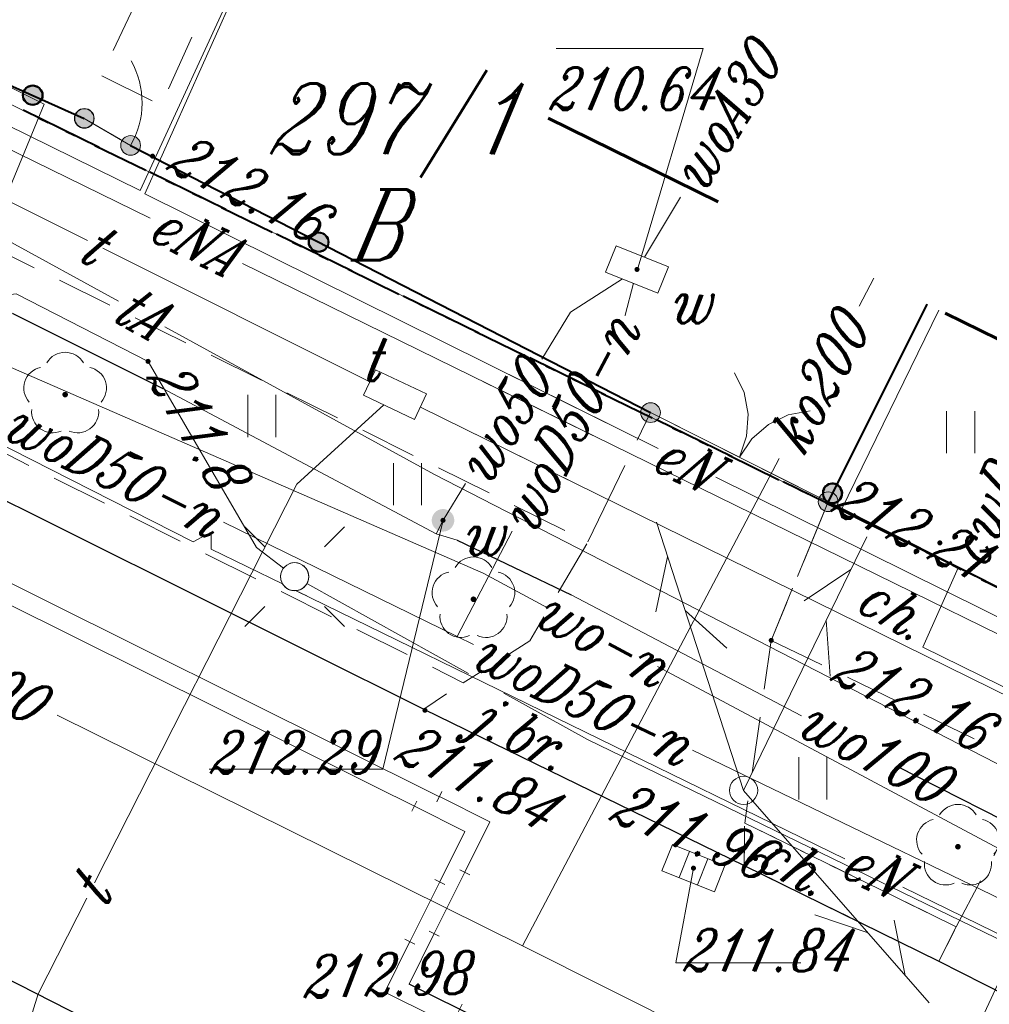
# Model space of a CAD drawing. Header units: millimetres. Extents: x -368 to -158, y 9368 to 9578.
# Tile 17 of 48: x -266 to -249, y 9482 to 9500. Entities that reach past the tile are written whole.
import ezdxf
from ezdxf.enums import TextEntityAlignment as Align

# ---------------------------------------------------------------- set-up
doc = ezdxf.new("R2010")
doc.units = ezdxf.units.MM
for name, pattern in [('Rakowicka 531_1 wstępna wersja$0$DGN Style 5', [7.845798, 3.362485, -4.483313]), ('Rakowicka 531_1 wstępna wersja$0$KTCR02-500', [1.5, 1, -0.5]), ('Rakowicka 531_1 wstępna wersja$0$KTJZ01-500', [2, 1.5, -0.5]), ('Rakowicka 531_1 wstępna wersja$0$PTTU04-500', [1.5, 1, -0.5])]:
    doc.linetypes.add(name, pattern=pattern)
for name, color, linetype, lineweight in [('-- CO_p', 51, 'Continuous', 9), ('-- CO_z', 51, 'Continuous', 9), ('Rakowicka 531_1 wstępna wersja$0$EGBD03', 250, 'Continuous', 0), ('Rakowicka 531_1 wstępna wersja$0$EGBU01', 250, 'Continuous', 0), ('Rakowicka 531_1 wstępna wersja$0$EPGPO_216', 7, 'Continuous', 0), ('Rakowicka 531_1 wstępna wersja$0$EPUPZ_251', 7, 'Continuous', 0), ('Rakowicka 531_1 wstępna wersja$0$GSLKBR', 250, 'Continuous', 13), ('Rakowicka 531_1 wstępna wersja$0$GUPISL', 250, 'Continuous', 13), ('Rakowicka 531_1 wstępna wersja$0$KTCR02', 250, 'Continuous', 0), ('Rakowicka 531_1 wstępna wersja$0$KTJZ01', 250, 'Continuous', 0), ('Rakowicka 531_1 wstępna wersja$0$KTKR01', 250, 'Continuous', 0), ('Rakowicka 531_1 wstępna wersja$0$KTOK04', 250, 'Continuous', 0), ('Rakowicka 531_1 wstępna wersja$0$KTOK05_01', 250, 'Continuous', 0), ('Rakowicka 531_1 wstępna wersja$0$OBOP02_01', 250, 'Continuous', 0), ('Rakowicka 531_1 wstępna wersja$0$PTTU04', 250, 'Continuous', 0), ('Rakowicka 531_1 wstępna wersja$0$RTPW02', 250, 'Continuous', 0), ('Rakowicka 531_1 wstępna wersja$0$SUOP03_18', 250, 'Continuous', 0), ('Rakowicka 531_1 wstępna wersja$0$SUPC_01', 250, 'Continuous', 0), ('Rakowicka 531_1 wstępna wersja$0$SUPE_01', 250, 'Continuous', 0), ('Rakowicka 531_1 wstępna wersja$0$SUPK_01', 250, 'Continuous', 0), ('Rakowicka 531_1 wstępna wersja$0$SUPT_01', 250, 'Continuous', 0), ('Rakowicka 531_1 wstępna wersja$0$SUPW_01', 250, 'Continuous', 0), ('Rakowicka 531_1 wstępna wersja$0$SUSM04_01_E', 250, 'Continuous', 0), ('Rakowicka 531_1 wstępna wersja$0$SUUS05', 250, 'Continuous', 0), ('Rakowicka 531_1 wstępna wersja$0$SUUS15_03_E', 250, 'Continuous', 0), ('Rakowicka 531_1 wstępna wersja$0$SUUS15_05_K', 250, 'Continuous', 0), ('Rakowicka 531_1 wstępna wersja$0$SUUS15_08_W', 250, 'Continuous', 0), ('Rakowicka 531_1 wstępna wersja$0$SUUS15_7b_T', 250, 'Continuous', 0), ('Rakowicka 531_1 wstępna wersja$0$SUUS15_8b_W', 250, 'Continuous', 0), ('Rakowicka 531_1 wstępna wersja$0$SUUS25_W', 250, 'Continuous', 0), ('Rakowicka 531_1 wstępna wersja$0$Warstwa 5', 250, 'Continuous', 0)]:
    doc.layers.add(name, color=color, linetype=linetype, lineweight=lineweight)
doc.layers.add('-- RAMKA', color=11, linetype='Continuous')
for name, color, linetype, lineweight, true_color in [('Rakowicka 531_1 wstępna wersja$0$GEPPGD', 7, 'Continuous', 13, 0x008000), ('Rakowicka 531_1 wstępna wersja$0$GULTPR', 7, 'Continuous', 13, 0xff9100), ('Rakowicka 531_1 wstępna wersja$0$GUPESH', 1, 'Continuous', 0, 0xff0000), ('Rakowicka 531_1 wstępna wersja$0$GUPKSH', 7, 'Continuous', 0, 0x803300), ('Rakowicka 531_1 wstępna wersja$0$GUPWSH', 5, 'Continuous', 0, 0x0000ff)]:
    doc.layers.add(name, color=color, linetype=linetype, lineweight=lineweight, true_color=true_color)
doc.styles.add('Rakowicka 531_1 wstępna wersja$0$Style-ITALIC_1250 I 0.20944', font='ITALIC_1250.shx', dxfattribs={"oblique": 12})

# ---------------------------------------------------------------- blocks, each defined once
blk = doc.blocks.new('Rakowicka 531_1 wstępna wersja$0$GULTPR1')
at = {"layer": 'Rakowicka 531_1 wstępna wersja$0$GULTPR', "color": 30, "linetype": 'Continuous', "lineweight": 13, "flags": 128}
for points in [[(34.91081, 5), (43.57107, 0)], [(0, 0), (50, 0)], [(33.57107, 0), (24.91081, -5)]]:
    blk.add_lwpolyline(points, dxfattribs=at)
blk = doc.blocks.new('Rakowicka 531_1 wstępna wersja$0$GUPESH1')
at = {"layer": 'Rakowicka 531_1 wstępna wersja$0$GUPESH', "linetype": 'Continuous', "lineweight": 13}
blk.add_hatch(color=1, dxfattribs=at).paths.add_polyline_path([(0, -0.45), (-0.11647, -0.43467), (-0.225, -0.38971), (-0.3182, -0.3182), (-0.38971, -0.225), (-0.43467, -0.11647), (-0.45, 0), (-0.43467, 0.11647), (-0.38971, 0.225), (-0.3182, 0.3182), (-0.225, 0.38971), (-0.11647, 0.43467), (0, 0.45), (0.11647, 0.43467), (0.225, 0.38971), (0.3182, 0.3182), (0.38971, 0.225), (0.43467, 0.11647), (0.45, 0), (0.43467, -0.11647), (0.38971, -0.225), (0.3182, -0.3182), (0.225, -0.38971), (0.11647, -0.43467)])
blk = doc.blocks.new('Rakowicka 531_1 wstępna wersja$0$GUPKSH1')
at = {"layer": 'Rakowicka 531_1 wstępna wersja$0$GUPKSH', "linetype": 'Continuous', "lineweight": 13}
blk.add_hatch(color=36, dxfattribs=at).paths.add_polyline_path([(0, -0.45), (-0.11647, -0.43467), (-0.225, -0.38971), (-0.3182, -0.3182), (-0.38971, -0.225), (-0.43467, -0.11647), (-0.45, 0), (-0.43467, 0.11647), (-0.38971, 0.225), (-0.3182, 0.3182), (-0.225, 0.38971), (-0.11647, 0.43467), (0, 0.45), (0.11647, 0.43467), (0.225, 0.38971), (0.3182, 0.3182), (0.38971, 0.225), (0.43467, 0.11647), (0.45, 0), (0.43467, -0.11647), (0.38971, -0.225), (0.3182, -0.3182), (0.225, -0.38971), (0.11647, -0.43467)])
blk = doc.blocks.new('Rakowicka 531_1 wstępna wersja$0$GUPWSH1')
at = {"layer": 'Rakowicka 531_1 wstępna wersja$0$GUPWSH', "linetype": 'Continuous', "lineweight": 13}
blk.add_hatch(color=5, dxfattribs=at).paths.add_polyline_path([(0, -0.45), (-0.11647, -0.43467), (-0.225, -0.38971), (-0.3182, -0.3182), (-0.38971, -0.225), (-0.43467, -0.11647), (-0.45, 0), (-0.43467, 0.11647), (-0.38971, 0.225), (-0.3182, 0.3182), (-0.225, 0.38971), (-0.11647, 0.43467), (0, 0.45), (0.11647, 0.43467), (0.225, 0.38971), (0.3182, 0.3182), (0.38971, 0.225), (0.43467, 0.11647), (0.45, 0), (0.43467, -0.11647), (0.38971, -0.225), (0.3182, -0.3182), (0.225, -0.38971), (0.11647, -0.43467)])
blk = doc.blocks.new('Rakowicka 531_1 wstępna wersja$0$OBOP02_01')
at = {"layer": 'Rakowicka 531_1 wstępna wersja$0$OBOP02_01', "linetype": 'Continuous', "lineweight": 13}
h = blk.add_hatch(color=96, dxfattribs=at)
edge = h.paths.add_edge_path()
edge.add_arc((0, 0), 0.05, 0, 360)
at = {"layer": 'Rakowicka 531_1 wstępna wersja$0$OBOP02_01', "color": 96, "linetype": 'Continuous', "lineweight": 13}
for centre, start, end in [((0, 0.375), 30.1471, 149.8529), ((-0.357, 0.116), 102.1471, 221.8529), ((0.357, 0.116), 318.1471, 77.8529), ((-0.22, -0.303), 174.1472, 293.8529), ((0.22, -0.303), 246.1471, 5.8529)]:
    blk.add_arc(centre, 0.375, start, end, dxfattribs=at)
blk = doc.blocks.new('Rakowicka 531_1 wstępna wersja$0$GUPISL1_10')
at = {"color": 0, "flags": 128}
for points in [[(-8.83883, 8.83883), (-5.3033, 5.3033)], [(8.83883, 8.83883), (5.3033, 5.3033)], [(-8.83883, -8.83883), (-5.3033, -5.3033)], [(8.83883, -8.83883), (5.3033, -5.3033)]]:
    blk.add_lwpolyline(points, dxfattribs=at)
blk.add_lwpolyline([(0, 2.5), (0.85505, 2.34922), (1.60697, 1.9151), (2.16507, 1.25), (2.41482, 0.64705), (2.5, 0), (2.41482, -0.64705), (2.16507, -1.25), (1.70042, -1.83262), (1.0847, -2.25242), (0.3726, -2.47207), (-0.3726, -2.47207), (-1.0847, -2.25242), (-1.70042, -1.83262), (-2.16507, -1.25), (-2.43732, -0.5563), (-2.493, 0.18682), (-2.32718, 0.91335), (-1.95458, 1.55872), (-1.4083, 2.0656), (-0.7369, 2.38893), (0, 2.5)], close=True, dxfattribs=at)
blk = doc.blocks.new('Rakowicka 531_1 wstępna wersja$0$GSLKBR1')
at = {"layer": 'Rakowicka 531_1 wstępna wersja$0$GSLKBR', "color": 250, "linetype": 'Continuous', "lineweight": 13, "flags": 128}
for points in [[(12.99038, 7.5), (10.6066, 4.3934), (7.5, 2.00962), (3.88229, 0.51111), (0, 0)], [(0, 0), (3.88229, -0.51111), (7.5, -2.00962), (10.6066, -4.3934), (12.99038, -7.5)]]:
    blk.add_lwpolyline(points, dxfattribs=at)
blk = doc.blocks.new('Rakowicka 531_1 wstępna wersja$0$RTPW02')
at = {"layer": 'Rakowicka 531_1 wstępna wersja$0$Warstwa 5', "linetype": 'Continuous', "lineweight": 13}
h = blk.add_hatch(color=250, dxfattribs=at)
edge = h.paths.add_edge_path()
edge.add_arc((0, 0), 0.045, 0, 360)
blk = doc.blocks.new('Rakowicka 531_1 wstępna wersja$0$SUUS25')
at = {"layer": 'Rakowicka 531_1 wstępna wersja$0$SUUS25_W', "linetype": 'Continuous', "lineweight": 13}
h = blk.add_hatch(color=250, dxfattribs=at)
edge = h.paths.add_edge_path()
edge.add_arc((0, 0), 0.2, 0, 360)
blk = doc.blocks.new('Rakowicka 531_1 wstępna wersja$0$PTTU04_01')
at = {"layer": 'Rakowicka 531_1 wstępna wersja$0$PTTU04', "color": 250, "linetype": 'Continuous', "lineweight": 13}
for p, q in [((-0.25, -0.375), (-0.25, 0.375)), ((0.25, -0.375), (0.25, 0.375))]:
    blk.add_line(p, q, dxfattribs=at)
blk = doc.blocks.new('Rakowicka 531_1 wstępna wersja$0$RTPW02_1')
at = {"layer": 'Rakowicka 531_1 wstępna wersja$0$RTPW02', "linetype": 'Continuous', "lineweight": 13}
h = blk.add_hatch(color=250, dxfattribs=at)
edge = h.paths.add_edge_path()
edge.add_arc((0, 0), 0.045, 0, 360)
blk = doc.blocks.new('Rakowicka 531_1 wstępna wersja$0$510')
at = {"layer": 'Rakowicka 531_1 wstępna wersja$0$SUSM04_01_E', "color": 250, "linetype": 'Continuous', "lineweight": 13}
blk.add_circle((0, 0), 0.25, dxfattribs=at)
blk = doc.blocks.new('Rakowicka 531_1 wstępna wersja$0$SUUS05')
at = {"layer": 'Rakowicka 531_1 wstępna wersja$0$SUUS05', "color": 250, "linetype": 'Continuous', "lineweight": 13}
for p, q in [((-0.175, -0.25), (-0.175, 0.25)), ((0.175, 0.25), (0.175, -0.25))]:
    blk.add_line(p, q, dxfattribs=at)
at = {"layer": 'Rakowicka 531_1 wstępna wersja$0$SUUS05', "color": 250, "linetype": 'Continuous', "lineweight": 13, "flags": 128}
blk.add_lwpolyline([(-0.5, -0.25), (0.5, -0.25), (0.5, 0.25), (-0.5, 0.25), (-0.5, -0.25)], close=True, dxfattribs=at)
blk = doc.blocks.new('Rakowicka 531_1 wstępna wersja$0$SUUS15_8b_W')
at = {"layer": 'Rakowicka 531_1 wstępna wersja$0$SUUS15_8b_W', "color": 5, "linetype": 'Continuous', "lineweight": 13, "flags": 128}
blk.add_lwpolyline([(-0.5, 0.25), (0.5, 0.25), (0.5, -0.25), (-0.5, -0.25), (-0.5, 0.25)], close=True, dxfattribs=at)
blk = doc.blocks.new('Rakowicka 531_1 wstępna wersja$0$SUUS15_7b_T')
at = {"layer": 'Rakowicka 531_1 wstępna wersja$0$SUUS15_7b_T', "color": 30, "linetype": 'Continuous', "lineweight": 13, "flags": 128}
blk.add_lwpolyline([(-0.5, 0.25), (0.5, 0.25), (0.5, -0.25), (-0.5, -0.25), (-0.5, 0.25)], close=True, dxfattribs=at)
blk = doc.blocks.new('Rakowicka 531_1 wstępna wersja$0$510_2')
at = {"layer": 'Rakowicka 531_1 wstępna wersja$0$SUSM04_01_E', "color": 250, "linetype": 'Continuous', "lineweight": 13}
blk.add_circle((0, 0), 0.25, dxfattribs=at)
blk = doc.blocks.new('Rakowicka 531_1 wstępna wersja')
at = {"layer": 'Rakowicka 531_1 wstępna wersja$0$KTOK04', "linetype": 'Continuous', "lineweight": 13}
h = blk.add_hatch(color=250, dxfattribs=at)
edge = h.paths.add_edge_path()
edge.add_arc((7425342.52, 5549068.86), 0.17, 0, 360)
h = blk.add_hatch(color=250, dxfattribs=at)
edge = h.paths.add_edge_path()
edge.add_arc((7425343.34, 5549068.38), 0.175, 0, 360)
at = {"layer": 'Rakowicka 531_1 wstępna wersja$0$KTOK05_01', "linetype": 'Continuous', "lineweight": 40}
h = blk.add_hatch(color=250, dxfattribs=at)
edge = h.paths.add_edge_path()
edge.add_arc((7425341.604, 5549069.271), 0.17, 0, 360)
h = blk.add_hatch(color=250, dxfattribs=at)
edge = h.paths.add_edge_path()
edge.add_arc((7425346.675, 5549066.665), 0.17, 0, 360)
at = {"layer": 'Rakowicka 531_1 wstępna wersja$0$KTOK05_01', "linetype": 'Continuous', "lineweight": 13}
h = blk.add_hatch(color=250, dxfattribs=at)
edge = h.paths.add_edge_path()
edge.add_arc((7425352.56, 5549063.64), 0.175, 0, 360)
h = blk.add_hatch(color=250, dxfattribs=at)
edge = h.paths.add_edge_path()
edge.add_arc((7425355.71, 5549062.06), 0.175, 0, 360)
at = {"layer": 'Rakowicka 531_1 wstępna wersja$0$KTOK05_01', "linetype": 'Continuous', "lineweight": 40}
blk.add_hatch(color=250, dxfattribs=at).paths.add_polyline_path([(7425355.688, 5549062.071), (7425355.732, 5549062.049, 13.599754)])
at = {"layer": 'Rakowicka 531_1 wstępna wersja$0$EGBD03', "color": 96, "linetype": 'Continuous', "lineweight": 13, "flags": 128}
for points in [[(7425377.48, 5549032.21), (7425364.05, 5549039.31), (7425363.81, 5549038.86), (7425355.7, 5549042.97), (7425349.9, 5549045.91), (7425316.05, 5549062.26), (7425311.57, 5549064.57), (7425306.63, 5549067.13), (7425295.44, 5549072.28), (7425303.71, 5549087.75), (7425305.85, 5549086.73), (7425311.48, 5549083.92), (7425328.84, 5549075.25), (7425337.39, 5549070.98), (7425355.94, 5549061.91), (7425374.38, 5549052.81), (7425383.03, 5549048.34)], [(7425357.674, 5549065.46), (7425355.94, 5549061.91), (7425337.39, 5549070.98), (7425339.185, 5549074.542)], [(7425376.136, 5549056.393), (7425374.38, 5549052.81), (7425355.94, 5549061.91), (7425357.674, 5549065.46)]]:
    blk.add_lwpolyline(points, dxfattribs=at)
at = {"layer": 'Rakowicka 531_1 wstępna wersja$0$EPGPO_216', "color": 8, "linetype": 'Continuous', "lineweight": 40}
for p, q in [((7425342.781, 5549068.344), (7425341.433, 5549069.003)), ((7425345.027, 5549067.246), (7425343.679, 5549067.905)), ((7425347.272, 5549066.148), (7425345.925, 5549066.807)), ((7425349.518, 5549065.05), (7425348.171, 5549065.709)), ((7425351.764, 5549063.952), (7425350.417, 5549064.611)), ((7425354.01, 5549062.854), (7425352.663, 5549063.512)), ((7425358.497, 5549060.648), (7425357.152, 5549061.312))]:
    blk.add_line(p, q, dxfattribs=at)
at = {"layer": 'Rakowicka 531_1 wstępna wersja$0$EPGPO_216', "color": 8, "linetype": 'Continuous', "lineweight": 40, "flags": 128}
blk.add_lwpolyline([(7425356.256, 5549061.754), (7425355.94, 5549061.91), (7425354.909, 5549062.414)], dxfattribs=at)
at = {"layer": 'Rakowicka 531_1 wstępna wersja$0$EPUPZ_251', "color": 8, "linetype": 'Continuous', "lineweight": 40}
for p, q in [((7425341.721, 5549068.862), (7425341.878, 5549068.785)), ((7425342.193, 5549068.632), (7425342.35, 5549068.555)), ((7425342.709, 5549068.379), (7425343.608, 5549067.94)), ((7425343.967, 5549067.764), (7425344.124, 5549067.687)), ((7425344.439, 5549067.534), (7425344.596, 5549067.457)), ((7425344.955, 5549067.281), (7425345.853, 5549066.842)), ((7425346.213, 5549066.666), (7425346.37, 5549066.589)), ((7425346.684, 5549066.435), (7425346.842, 5549066.359)), ((7425347.201, 5549066.183), (7425348.099, 5549065.744)), ((7425348.459, 5549065.568), (7425348.616, 5549065.491)), ((7425348.93, 5549065.337), (7425349.088, 5549065.26)), ((7425349.447, 5549065.085), (7425350.345, 5549064.646)), ((7425350.705, 5549064.47), (7425350.862, 5549064.393)), ((7425351.176, 5549064.239), (7425351.333, 5549064.162)), ((7425351.693, 5549063.987), (7425352.591, 5549063.547)), ((7425352.951, 5549063.372), (7425353.108, 5549063.295)), ((7425353.422, 5549063.141), (7425353.579, 5549063.064)), ((7425353.939, 5549062.889), (7425354.837, 5549062.449)), ((7425355.196, 5549062.274), (7425355.354, 5549062.197)), ((7425355.668, 5549062.043), (7425355.825, 5549061.966)), ((7425356.184, 5549061.789), (7425357.081, 5549061.347)), ((7425357.44, 5549061.17), (7425357.597, 5549061.092)), ((7425357.91, 5549060.938), (7425358.067, 5549060.86)), ((7425358.426, 5549060.683), (7425359.323, 5549060.241))]:
    blk.add_line(p, q, dxfattribs=at)
at = {"layer": 'Rakowicka 531_1 wstępna wersja$0$GEPPGD', "color": 250, "linetype": 'Rakowicka 531_1 wstępna wersja$0$DGN Style 5', "lineweight": 70, "flags": 128}
blk.add_lwpolyline([(7425284.958, 5549147.04), (7425252.6, 5549083.92), (7425409.418, 5549006.623), (7425423.137, 5549033.307), (7425330.222, 5549078.944), (7425348.524, 5549115.33), (7425284.958, 5549147.04)], close=True, dxfattribs=at)
at = {"layer": 'Rakowicka 531_1 wstępna wersja$0$KTCR02', "color": 250, "linetype": 'Rakowicka 531_1 wstępna wersja$0$KTCR02-500', "lineweight": 13, "flags": 128}
for points in [[(7425331.45, 5549074.11), (7425331.999, 5549073.838), (7425337.4, 5549071.159), (7425342.52, 5549068.86), (7425343.34, 5549068.38), (7425352.56, 5549063.64)], [(7425345.039, 5549071.666), (7425343.88, 5549069.09), (7425342.82, 5549069.62), (7425344.024, 5549072.165)], [(7425348.54, 5549058.38), (7425329.97, 5549067.64), (7425330.048, 5549068.427)], [(7425349.93, 5549046.35), (7425349.81, 5549047.32), (7425349.48, 5549048.16), (7425349.02, 5549048.91), (7425348.39, 5549049.58), (7425347.2, 5549050.41), (7425346.1, 5549051.08), (7425336.01, 5549056.22), (7425318.45, 5549064.72)], [(7425354.7, 5549059.6), (7425355.71, 5549062.06), (7425360.69, 5549059.55)]]:
    blk.add_lwpolyline(points, dxfattribs=at)
blk.add_lwpolyline([(7425357.98, 5549054.52), (7425354.23, 5549056.36), (7425354.22, 5549055.61), (7425357.67, 5549053.91), (7425357.98, 5549054.52)], close=True, dxfattribs=at)
at = {"layer": 'Rakowicka 531_1 wstępna wersja$0$KTJZ01', "color": 250, "linetype": 'Rakowicka 531_1 wstępna wersja$0$KTJZ01-500', "lineweight": 13, "flags": 128}
for points in [[(7425302.84, 5549081.09), (7425303.26, 5549080.9), (7425315.16, 5549074.94), (7425320.45, 5549072.38), (7425324.79, 5549070.18), (7425329.97, 5549067.64), (7425348.54, 5549058.38), (7425354.22, 5549055.61), (7425357.67, 5549053.91), (7425362.03, 5549051.7), (7425363.18, 5549051.07), (7425368.65, 5549048.38), (7425372.69, 5549046.37), (7425377.06, 5549044.2), (7425384.6, 5549040.44), (7425387.82, 5549038.8), (7425393.82, 5549035.85), (7425394.13, 5549035.69), (7425398.63, 5549033.36), (7425412.124, 5549026.776), (7425418.203, 5549023.709)], [(7425349.93, 5549046.35), (7425349.81, 5549047.32), (7425349.48, 5549048.16), (7425349.02, 5549048.91), (7425348.39, 5549049.58), (7425347.2, 5549050.41), (7425346.1, 5549051.08), (7425336.01, 5549056.22), (7425318.45, 5549064.72), (7425312.37, 5549067.76), (7425311.94, 5549068.09), (7425302.89, 5549072.63), (7425297.097, 5549075.304)], [(7425351.45, 5549061.35), (7425352.56, 5549063.64), (7425355.71, 5549062.06), (7425354.7, 5549059.6)], [(7425354.229, 5549056.305), (7425354.22, 5549055.61), (7425348.54, 5549058.38), (7425349.24, 5549058.85)], [(7425362.03, 5549051.7), (7425357.67, 5549053.91), (7425357.98, 5549054.52)]]:
    blk.add_lwpolyline(points, dxfattribs=at)
at = {"layer": 'Rakowicka 531_1 wstępna wersja$0$KTKR01', "color": 250, "linetype": 'Continuous', "lineweight": 30, "flags": 128}
for points in [[(7425302.84, 5549081.09), (7425303.26, 5549080.9), (7425315.16, 5549074.94), (7425320.45, 5549072.38), (7425324.79, 5549070.18), (7425329.97, 5549067.64), (7425348.54, 5549058.38), (7425354.22, 5549055.61), (7425357.67, 5549053.91), (7425362.03, 5549051.7), (7425363.18, 5549051.07), (7425368.65, 5549048.38), (7425372.69, 5549046.37), (7425377.06, 5549044.2), (7425384.6, 5549040.44), (7425387.82, 5549038.8), (7425393.82, 5549035.85), (7425394.13, 5549035.69), (7425398.63, 5549033.36), (7425412.124, 5549026.776), (7425418.203, 5549023.709)], [(7425336.01, 5549056.22), (7425346.1, 5549051.08), (7425347.2, 5549050.41), (7425348.39, 5549049.58), (7425349.02, 5549048.91), (7425349.48, 5549048.16), (7425349.81, 5549047.32), (7425349.93, 5549046.35), (7425349.91, 5549045.16), (7425349.4, 5549043.51), (7425348.88, 5549042.79), (7425348.34, 5549042.31), (7425347.63, 5549041.92), (7425346.807, 5549041.742), (7425345.92, 5549041.48), (7425343.72, 5549041.79), (7425345.29, 5549046.39)]]:
    blk.add_lwpolyline(points, dxfattribs=at)
at = {"layer": 'Rakowicka 531_1 wstępna wersja$0$KTOK04', "color": 250, "linetype": 'Continuous', "lineweight": 13}
blk.add_line((7425343.34, 5549068.38), (7425342.52, 5549068.86), dxfattribs=at)
for centre, radius in [((7425342.52, 5549068.86), 0.175), ((7425342.52, 5549068.86), 0.17), ((7425343.34, 5549068.38), 0.175)]:
    blk.add_circle(centre, radius, dxfattribs=at)
at = {"layer": 'Rakowicka 531_1 wstępna wersja$0$KTOK04', "color": 250, "linetype": 'Continuous', "lineweight": 13, "extrusion": (0, 0, -1)}
blk.add_arc((-7425342.045, 5549069.138), 1.5, 150.3432, 210.3432, dxfattribs=at)
at = {"layer": 'Rakowicka 531_1 wstępna wersja$0$KTOK05_01', "color": 250, "linetype": 'Continuous', "lineweight": 40}
for p, q in [((7425343.34, 5549068.38), (7425352.56, 5549063.64)), ((7425357.46, 5549065.566), (7425355.71, 5549062.06)), ((7425355.71, 5549062.06), (7425360.69, 5549059.55))]:
    blk.add_line(p, q, dxfattribs=at)
at = {"layer": 'Rakowicka 531_1 wstępna wersja$0$KTOK05_01', "color": 250, "linetype": 'Continuous', "lineweight": 13}
blk.add_line((7425355.71, 5549062.06), (7425352.56, 5549063.64), dxfattribs=at)
at = {"layer": 'Rakowicka 531_1 wstępna wersja$0$KTOK05_01', "color": 250, "linetype": 'Continuous', "lineweight": 40, "flags": 128}
blk.add_lwpolyline([(7425331.45, 5549074.11), (7425337.4, 5549071.159), (7425342.52, 5549068.86)], dxfattribs=at)
for points in [[(7425355.667, 5549062.082), (7425355.753, 5549062.038, 7.089175), (7425355.667, 5549062.082)], [(7425355.688, 5549062.071), (7425355.732, 5549062.049, 13.599754), (7425355.688, 5549062.071)]]:
    blk.add_lwpolyline(points, format="xyb", close=True, dxfattribs=at)
at = {"layer": 'Rakowicka 531_1 wstępna wersja$0$KTOK05_01', "color": 250, "linetype": 'Continuous', "lineweight": 40}
for centre, radius in [((7425341.604, 5549069.271), 0.175), ((7425341.604, 5549069.271), 0.17), ((7425346.675, 5549066.665), 0.175), ((7425346.675, 5549066.665), 0.17)]:
    blk.add_circle(centre, radius, dxfattribs=at)
at = {"layer": 'Rakowicka 531_1 wstępna wersja$0$KTOK05_01', "color": 250, "linetype": 'Continuous', "lineweight": 13}
for centre in [(7425352.56, 5549063.64), (7425355.71, 5549062.06)]:
    blk.add_circle(centre, 0.175, dxfattribs=at)
at = {"layer": 'Rakowicka 531_1 wstępna wersja$0$PTTU04', "color": 250, "linetype": 'Rakowicka 531_1 wstępna wersja$0$PTTU04-500', "lineweight": 13, "flags": 128}
for points in [[(7425330.05, 5549068.45), (7425330.31, 5549071.81), (7425351.45, 5549061.35), (7425350.42, 5549059.59), (7425349.24, 5549058.85), (7425330.05, 5549068.45)], [(7425354.7, 5549059.6), (7425359.45, 5549057.3), (7425357.98, 5549054.52), (7425354.23, 5549056.36), (7425354.7, 5549059.6)]]:
    blk.add_lwpolyline(points, close=True, dxfattribs=at)
blk.add_lwpolyline([(7425362.438, 5549063.121), (7425360.69, 5549059.92), (7425360.8, 5549059.86), (7425360.69, 5549059.55), (7425355.71, 5549062.06), (7425357.46, 5549065.566)], dxfattribs=at)
at = {"layer": 'Rakowicka 531_1 wstępna wersja$0$SUOP03_18', "color": 5, "linetype": 'Continuous', "lineweight": 30, "flags": 128}
for points in [[(7425341.25, 5549065.4), (7425343.91, 5549064.07)], [(7425349.13, 5549061.38), (7425351.15, 5549060.41)], [(7425356.93, 5549057.37), (7425359.56, 5549056.03)]]:
    blk.add_lwpolyline(points, dxfattribs=at)
at = {"layer": 'Rakowicka 531_1 wstępna wersja$0$SUPC_01', "color": 212, "linetype": 'Continuous', "lineweight": 13, "flags": 128}
blk.add_lwpolyline([(7425382.137, 5549046.989), (7425379.22, 5549048.46), (7425367.3, 5549054.61), (7425357.39, 5549059.48), (7425358.016, 5549060.889)], dxfattribs=at)
at = {"layer": 'Rakowicka 531_1 wstępna wersja$0$SUPE_01', "color": 1, "linetype": 'Continuous', "lineweight": 13}
for p, q in [((7425349.704, 5549064.488), (7425351.776, 5549063.461)), ((7425349.584, 5549064.195), (7425351.697, 5549063.159)), ((7425345.838, 5549060.697), (7425346.036, 5549060.601)), ((7425346.279, 5549060.482), (7425346.465, 5549060.391))]:
    blk.add_line(p, q, dxfattribs=at)
at = {"layer": 'Rakowicka 531_1 wstępna wersja$0$SUPE_01', "color": 1, "linetype": 'Continuous', "lineweight": 13, "flags": 128}
for points in [[(7425343.689, 5549067.088), (7425332.27, 5549072.69), (7425326.044, 5549075.74)], [(7425345.327, 5549071.525), (7425343.51, 5549067.58), (7425335.992, 5549071.285)], [(7425352.696, 5549063.005), (7425343.59, 5549067.52), (7425345.374, 5549071.502)], [(7425329.336, 5549069.03), (7425344.45, 5549061.35), (7425344.77, 5549061.52), (7425344.77, 5549061.22), (7425346.036, 5549060.601)], [(7425346.051, 5549060.882), (7425345.57, 5549061.25), (7425343.65, 5549064.55), (7425341.31, 5549065.75), (7425340.09, 5549065.6), (7425337.652, 5549067.055)], [(7425371.485, 5549055.337), (7425370.63, 5549053.87), (7425345.324, 5549066.286)], [(7425372.436, 5549053.23), (7425371.38, 5549053.74), (7425353.717, 5549062.498)], [(7425346.279, 5549060.482), (7425356.007, 5549055.724)], [(7425349.331, 5549059.014), (7425346.468, 5549060.608)], [(7425359.511, 5549053.92), (7425351.44, 5549057.84), (7425349.956, 5549058.667)], [(7425357.031, 5549055.223), (7425362.68, 5549052.46), (7425362.92, 5549052.57), (7425362.92, 5549052.33), (7425366.636, 5549050.465)]]:
    blk.add_lwpolyline(points, dxfattribs=at)
at = {"layer": 'Rakowicka 531_1 wstępna wersja$0$SUPK_01', "color": 36, "linetype": 'Continuous', "lineweight": 13}
blk.add_line((7425352.158, 5549057.732), (7425352.682, 5549058.727), dxfattribs=at)
at = {"layer": 'Rakowicka 531_1 wstępna wersja$0$SUPK_01', "color": 36, "linetype": 'Continuous', "lineweight": 13, "flags": 128}
for points in [[(7425356.258, 5549065.526), (7425356.522, 5549066.027)], [(7425350.29, 5549054.18), (7425354.839, 5549062.828)], [(7425342.041, 5549058.274), (7425350.29, 5549054.18), (7425364.057, 5549047.272)]]:
    blk.add_lwpolyline(points, dxfattribs=at)
at = {"layer": 'Rakowicka 531_1 wstępna wersja$0$SUPT_01', "color": 30, "linetype": 'Continuous', "lineweight": 13}
blk.add_line((7425349.236, 5549063.366), (7425351.315, 5549062.342), dxfattribs=at)
at = {"layer": 'Rakowicka 531_1 wstępna wersja$0$SUPT_01', "color": 30, "linetype": 'Continuous', "lineweight": 13, "flags": 128}
for points in [[(7425321.226, 5549077.332), (7425328.46, 5549073.77), (7425342.577, 5549066.693)], [(7425341.07, 5549067.312), (7425341.81, 5549069.11), (7425337.35, 5549071.34), (7425337.883, 5549072.383)], [(7425343.125, 5549065.617), (7425341.101, 5549066.729)], [(7425342.848, 5549066.558), (7425347.583, 5549064.184)], [(7425360.586, 5549056.448), (7425348.73, 5549062.54), (7425343.948, 5549065.165)], [(7425347.831, 5549063.778), (7425346.29, 5549062.37), (7425342.7, 5549055.3)], [(7425360.939, 5549057.602), (7425348.479, 5549063.739)], [(7425342.563, 5549055.03), (7425341.7, 5549053.33), (7425341.064, 5549051.27)]]:
    blk.add_lwpolyline(points, dxfattribs=at)
at = {"layer": 'Rakowicka 531_1 wstępna wersja$0$SUPW_01', "color": 5, "linetype": 'Continuous', "lineweight": 13, "flags": 128}
for points in [[(7425333.309, 5549069.496), (7425335.53, 5549068.39), (7425341.25, 5549065.4), (7425343.91, 5549064.07), (7425348.76, 5549061.49), (7425349.13, 5549061.38), (7425351.15, 5549060.41), (7425355.237, 5549058.261)], [(7425352.45, 5549066.397), (7425353.089, 5549067.465)], [(7425337.39, 5549066.107), (7425349.59, 5549060.79), (7425350.745, 5549060.174)], [(7425350.632, 5549064.59), (7425351.14, 5549065.42), (7425352.062, 5549066.014)], [(7425352.106, 5549065.363), (7425352.11, 5549065.37), (7425352.257, 5549065.936)], [(7425348.76, 5549061.49), (7425348.88, 5549061.73), (7425349.28, 5549062.382)], [(7425349.13, 5549059.67), (7425344.986, 5549061.699)], [(7425349.13, 5549059.67), (7425350.107, 5549061.54)], [(7425349.421, 5549059.529), (7425349.13, 5549059.67)], [(7425352.684, 5549059.138), (7425358.92, 5549055.81), (7425359.62, 5549055.44), (7425362.34, 5549054.24), (7425362.374, 5549054.223)], [(7425360.911, 5549053.978), (7425353.306, 5549057.653)], [(7425357.801, 5549056.926), (7425359.56, 5549056.03), (7425366.09, 5549052.58), (7425367.86, 5549051.75), (7425370.125, 5549050.731)], [(7425359.62, 5549055.44), (7425356.955, 5549049.722)]]:
    blk.add_lwpolyline(points, dxfattribs=at)
at = {"layer": 'Rakowicka 531_1 wstępna wersja$0$SUUS15_05_K', "color": 36, "linetype": 'Continuous', "lineweight": 13, "flags": 128}
blk.add_lwpolyline([(7425353.32, 5549055.56), (7425353.006, 5549053.883), (7425355.226, 5549053.883)], dxfattribs=at)
at = {"layer": 'Rakowicka 531_1 wstępna wersja$0$SUUS25_W', "color": 5, "linetype": 'Continuous', "lineweight": 13, "flags": 128}
for points in [[(7425352.343, 5549066.219), (7425353.496, 5549070.098), (7425350.886, 5549070.098)], [(7425348.88, 5549061.73), (7425347.813, 5549057.315), (7425344.733, 5549057.315)]]:
    blk.add_lwpolyline(points, dxfattribs=at)
at = {"layer": 'Rakowicka 531_1 wstępna wersja$0$GUPISL', "color": 250, "linetype": 'Continuous', "lineweight": 13, "xscale": 0.1, "yscale": 0.1, "zscale": 0.1}
blk.add_blockref('Rakowicka 531_1 wstępna wersja$0$GUPISL1_10', (7425346.25, 5549060.73), dxfattribs=at)
at = {"layer": 'Rakowicka 531_1 wstępna wersja$0$KTOK05_01', "color": 250, "linetype": 'Continuous', "lineweight": 13, "xscale": 0.09999999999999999, "yscale": 0.09999999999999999, "zscale": 0.09999999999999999, "rotation": 63.36223848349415}
blk.add_blockref('Rakowicka 531_1 wstępna wersja$0$GSLKBR1', (7425354.135, 5549062.85), dxfattribs=at)
at = {"layer": 'Rakowicka 531_1 wstępna wersja$0$OBOP02_01', "color": 96, "linetype": 'Continuous', "lineweight": 13}
for p in [(7425342.18, 5549063.96), (7425349.42, 5549060.33), (7425358.01, 5549055.94)]:
    blk.add_blockref('Rakowicka 531_1 wstępna wersja$0$OBOP02_01', p, dxfattribs=at)
at = {"layer": 'Rakowicka 531_1 wstępna wersja$0$PTTU04', "color": 250, "linetype": 'Continuous', "lineweight": 13}
for p in [(7425345.668, 5549063.582), (7425358.059, 5549063.294), (7425348.25, 5549062.371), (7425355.438, 5549057.155)]:
    blk.add_blockref('Rakowicka 531_1 wstępna wersja$0$PTTU04_01', p, dxfattribs=at)
at = {"layer": 'Rakowicka 531_1 wstępna wersja$0$RTPW02', "color": 250, "linetype": 'Continuous', "lineweight": 13}
blk.add_blockref('Rakowicka 531_1 wstępna wersja$0$RTPW02_1', (7425348.56, 5549058.36), dxfattribs=at)
at = {"layer": 'Rakowicka 531_1 wstępna wersja$0$SUPT_01', "color": 30, "linetype": 'Continuous', "lineweight": 13, "xscale": 0.1, "yscale": 0.1, "zscale": 0.1}
for rotation in [108.0089956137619, 64.10736314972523, 311.1223983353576]:
    blk.add_blockref('Rakowicka 531_1 wstępna wersja$0$GULTPR1', (7425354.21, 5549056.94), dxfattribs=dict(at, rotation=rotation))
at = {"layer": 'Rakowicka 531_1 wstępna wersja$0$SUSM04_01_E', "color": 250, "linetype": 'Continuous', "lineweight": 13}
for name, p in [('Rakowicka 531_1 wstępna wersja$0$510_2', (7425346.25, 5549060.73)), ('Rakowicka 531_1 wstępna wersja$0$510', (7425354.21, 5549056.94))]:
    blk.add_blockref(name, p, dxfattribs=at)
at = {"layer": 'Rakowicka 531_1 wstępna wersja$0$SUUS05', "color": 250, "linetype": 'Continuous', "lineweight": 13, "rotation": 338.3046690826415}
blk.add_blockref('Rakowicka 531_1 wstępna wersja$0$SUUS05', (7425353.32, 5549055.56), dxfattribs=at)
at = {"layer": 'Rakowicka 531_1 wstępna wersja$0$SUUS15_03_E', "color": 1, "linetype": 'Continuous', "lineweight": 13, "xscale": 0.1, "yscale": 0.1, "zscale": 0.1}
blk.add_blockref('Rakowicka 531_1 wstępna wersja$0$GUPESH1', (7425343.65, 5549064.55), dxfattribs=at)
at = {"layer": 'Rakowicka 531_1 wstępna wersja$0$SUUS15_05_K', "color": 36, "linetype": 'Continuous', "lineweight": 13, "xscale": 0.1, "yscale": 0.1, "zscale": 0.1}
blk.add_blockref('Rakowicka 531_1 wstępna wersja$0$GUPKSH1', (7425353.32, 5549055.56), dxfattribs=at)
at = {"layer": 'Rakowicka 531_1 wstępna wersja$0$SUUS15_7b_T', "color": 30, "linetype": 'Continuous', "lineweight": 13, "rotation": 334.7077548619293}
blk.add_blockref('Rakowicka 531_1 wstępna wersja$0$SUUS15_7b_T', (7425348.03, 5549063.96), dxfattribs=at)
at = {"layer": 'Rakowicka 531_1 wstępna wersja$0$SUUS15_8b_W', "color": 5, "linetype": 'Continuous', "lineweight": 13, "rotation": 338.0910754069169}
blk.add_blockref('Rakowicka 531_1 wstępna wersja$0$SUUS15_8b_W', (7425352.32, 5549066.18), dxfattribs=at)
at = {"layer": 'Rakowicka 531_1 wstępna wersja$0$SUUS25_W', "color": 5, "linetype": 'Continuous', "lineweight": 13, "xscale": 0.1, "yscale": 0.1, "zscale": 0.1}
for p in [(7425352.32, 5549066.18), (7425348.88, 5549061.73)]:
    blk.add_blockref('Rakowicka 531_1 wstępna wersja$0$GUPWSH1', p, dxfattribs=at)
at = {"layer": 'Rakowicka 531_1 wstępna wersja$0$SUUS25_W', "color": 250, "linetype": 'Continuous', "lineweight": 13, "rotation": 58.84048507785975}
blk.add_blockref('Rakowicka 531_1 wstępna wersja$0$SUUS25', (7425348.88, 5549061.73), dxfattribs=at)
at = {"layer": 'Rakowicka 531_1 wstępna wersja$0$Warstwa 5', "color": 250, "linetype": 'Continuous', "lineweight": 13}
for p in [(7425343.73, 5549068.19), (7425357.69, 5549061.33), (7425354.7, 5549059.6), (7425354.42, 5549055.73), (7425348.58, 5549053.77)]:
    blk.add_blockref('Rakowicka 531_1 wstępna wersja$0$RTPW02', p, dxfattribs=at)
at = {"layer": 'Rakowicka 531_1 wstępna wersja$0$EGBD03', "color": 96, "linetype": 'Continuous', "lineweight": 30, "insert": (7425345.783, 5549067.81), "char_height": 1.25, "attachment_point": 7, "rotation": 359.9998, "line_spacing_factor": 0.6, "style": 'Rakowicka 531_1 wstępna wersja$0$Style-ITALIC_1250 I 0.20944'}
blk.add_mtext('\\H1x;\\W0.8;297/1', dxfattribs=at)
at = {"layer": 'Rakowicka 531_1 wstępna wersja$0$EGBU01', "color": 96, "linetype": 'Continuous', "lineweight": 30, "insert": (7425347.243, 5549066.346), "char_height": 1.25, "attachment_point": 7, "rotation": 359.9998, "line_spacing_factor": 0.6, "style": 'Rakowicka 531_1 wstępna wersja$0$Style-ITALIC_1250 I 0.20944'}
blk.add_mtext('\\H1x;\\W0.8;B', dxfattribs=at)
at = {"layer": 'Rakowicka 531_1 wstępna wersja$0$KTCR02', "color": 250, "linetype": 'Continuous', "lineweight": 13, "style": 'Rakowicka 531_1 wstępna wersja$0$Style-ITALIC_1250 I 0.20944', "oblique": 12, "width": 0.8}
for rotation, p in [(330.7744, (7425356.722, 5549059.844)), (333.7681, (7425354.986, 5549055.282))]:
    blk.add_text('ch.', height=0.75, rotation=rotation, dxfattribs=at).set_placement(p, align=Align.CENTER)
at = {"layer": 'Rakowicka 531_1 wstępna wersja$0$KTJZ01', "color": 250, "linetype": 'Continuous', "lineweight": 13, "style": 'Rakowicka 531_1 wstępna wersja$0$Style-ITALIC_1250 I 0.20944', "oblique": 12, "width": 0.8}
blk.add_text('j.br.', height=0.75, rotation=334.0026, dxfattribs=at).set_placement((7425350.132, 5549057.615), align=Align.CENTER)
at = {"layer": 'Rakowicka 531_1 wstępna wersja$0$RTPW02', "color": 250, "linetype": 'Continuous', "lineweight": 13, "style": 'Rakowicka 531_1 wstępna wersja$0$Style-ITALIC_1250 I 0.20944', "oblique": 12, "width": 0.8}
blk.add_text('211.84', height=0.75, rotation=334.0026, dxfattribs=at).set_placement((7425347.983, 5549057.501))
at = {"layer": 'Rakowicka 531_1 wstępna wersja$0$SUPC_01', "color": 212, "linetype": 'Continuous', "lineweight": 13, "style": 'Rakowicka 531_1 wstępna wersja$0$Style-ITALIC_1250 I 0.20944', "oblique": 12, "width": 0.8}
blk.add_text('cwD125', height=0.75, rotation=66.0375, dxfattribs=at).set_placement((7425358.833, 5549062.566), align=Align.MIDDLE_CENTER)
at = {"layer": 'Rakowicka 531_1 wstępna wersja$0$SUPE_01', "color": 1, "linetype": 'Continuous', "lineweight": 13, "style": 'Rakowicka 531_1 wstępna wersja$0$Style-ITALIC_1250 I 0.20944', "oblique": 12, "width": 0.8}
for s, rotation, p in [('eNA', 333.8667, (7425344.517, 5549066.709)), ('eN', 333.6249, (7425353.207, 5549062.751)), ('eN', 333.9362, (7425356.551, 5549055.54))]:
    blk.add_text(s, height=0.75, rotation=rotation, dxfattribs=at).set_placement(p, align=Align.MIDDLE_CENTER)
at = {"layer": 'Rakowicka 531_1 wstępna wersja$0$SUPK_01', "color": 36, "linetype": 'Continuous', "lineweight": 13, "style": 'Rakowicka 531_1 wstępna wersja$0$Style-ITALIC_1250 I 0.20944', "oblique": 12, "width": 0.8}
for s, rotation, p in [('ko200', 62.2541, (7425355.549, 5549064.177)), ('koB300', 333.6038, (7425340.326, 5549059.125))]:
    blk.add_text(s, height=0.75, rotation=rotation, dxfattribs=at).set_placement(p, align=Align.MIDDLE_CENTER)
at = {"layer": 'Rakowicka 531_1 wstępna wersja$0$SUPT_01', "color": 30, "linetype": 'Continuous', "lineweight": 13, "style": 'Rakowicka 531_1 wstępna wersja$0$Style-ITALIC_1250 I 0.20944', "oblique": 12, "width": 0.8}
for s, rotation, p in [('t', 333.3764, (7425342.711, 5549066.622)), ('tA', 331.2313, (7425343.551, 5549065.417)), ('t', 63.0811, (7425342.632, 5549055.165))]:
    blk.add_text(s, height=0.75, rotation=rotation, dxfattribs=at).set_placement(p, align=Align.MIDDLE_CENTER)
at = {"layer": 'Rakowicka 531_1 wstępna wersja$0$SUPW_01', "color": 5, "linetype": 'Continuous', "lineweight": 13, "style": 'Rakowicka 531_1 wstępna wersja$0$Style-ITALIC_1250 I 0.20944', "oblique": 12, "width": 0.8}
for s, rotation, p in [('woA30', 59.0938, (7425353.897, 5549068.904)), ('woD50-n', 62.3991, (7425351.107, 5549063.451)), ('wo50', 58.5139, (7425349.956, 5549063.486)), ('woD50-n', 333.9106, (7425343.049, 5549062.648)), ('wo-n', 331.9084, (7425351.715, 5549059.656)), ('woD50-n', 334.2137, (7425351.363, 5549058.591)), ('wo100', 332.2578, (7425356.538, 5549057.631))]:
    blk.add_text(s, height=0.75, rotation=rotation, dxfattribs=at).set_placement(p, align=Align.MIDDLE_CENTER)
at = {"layer": 'Rakowicka 531_1 wstępna wersja$0$SUUS15_03_E', "color": 1, "linetype": 'Continuous', "lineweight": 13, "insert": (7425343.607, 5549064.273), "char_height": 0.75, "attachment_point": 7, "rotation": 300.1914, "line_spacing_factor": 0.6, "style": 'Rakowicka 531_1 wstępna wersja$0$Style-ITALIC_1250 I 0.20944'}
blk.add_mtext('\\H1x;\\W0.8;211.8', dxfattribs=at)
at = {"layer": 'Rakowicka 531_1 wstępna wersja$0$SUUS15_05_K', "color": 36, "linetype": 'Continuous', "lineweight": 13, "insert": (7425353.126, 5549053.73), "char_height": 0.75, "attachment_point": 7, "rotation": 359.9998, "line_spacing_factor": 0.6, "style": 'Rakowicka 531_1 wstępna wersja$0$Style-ITALIC_1250 I 0.20944'}
blk.add_mtext('\\H1x;\\W0.8;211.84', dxfattribs=at)
at = {"layer": 'Rakowicka 531_1 wstępna wersja$0$SUUS15_08_W', "color": 5, "linetype": 'Continuous', "lineweight": 13, "insert": (7425352.904, 5549065.227), "char_height": 0.75, "attachment_point": 7, "rotation": 359.9998, "line_spacing_factor": 0.6, "style": 'Rakowicka 531_1 wstępna wersja$0$Style-ITALIC_1250 I 0.20944'}
blk.add_mtext('\\H1x;\\W0.8;w', dxfattribs=at)
at = {"layer": 'Rakowicka 531_1 wstępna wersja$0$SUUS15_7b_T', "color": 30, "linetype": 'Continuous', "lineweight": 13, "insert": (7425347.45, 5549064.203), "char_height": 0.75, "attachment_point": 7, "rotation": 359.9998, "line_spacing_factor": 0.6, "style": 'Rakowicka 531_1 wstępna wersja$0$Style-ITALIC_1250 I 0.20944'}
blk.add_mtext('\\H1x;\\W0.8;t', dxfattribs=at)
at = {"layer": 'Rakowicka 531_1 wstępna wersja$0$SUUS25_W', "color": 5, "linetype": 'Continuous', "lineweight": 13, "char_height": 0.75, "attachment_point": 7, "rotation": 359.9998, "line_spacing_factor": 0.6, "style": 'Rakowicka 531_1 wstępna wersja$0$Style-ITALIC_1250 I 0.20944'}
for s, insert in [('\\H1x;\\W0.8;210.64', (7425350.752, 5549069.011)), ('\\H1x;\\W0.8;212.29', (7425344.733, 5549057.238))]:
    blk.add_mtext(s, dxfattribs=dict(at, insert=insert))
at = {"layer": 'Rakowicka 531_1 wstępna wersja$0$SUUS25_W', "color": 250, "linetype": 'Continuous', "lineweight": 13, "insert": (7425349.227, 5549061.109), "char_height": 0.75, "attachment_point": 7, "rotation": 359.9998, "line_spacing_factor": 0.6, "style": 'Rakowicka 531_1 wstępna wersja$0$Style-ITALIC_1250 I 0.20944'}
blk.add_mtext('\\H1x;\\W0.8;w', dxfattribs=at)
at = {"layer": 'Rakowicka 531_1 wstępna wersja$0$Warstwa 5', "color": 250, "linetype": 'Continuous', "lineweight": 13, "char_height": 0.75, "attachment_point": 7, "line_spacing_factor": 0.6, "style": 'Rakowicka 531_1 wstępna wersja$0$Style-ITALIC_1250 I 0.20944'}
for s, insert, rotation in [('\\H1x;\\W0.8;212.16', (7425343.95, 5549067.968), 332.8113), ('\\H1x;\\W0.8;212.21', (7425355.732, 5549061.904), 333.734), ('\\H1x;\\W0.8;212.16', (7425355.724, 5549058.904), 333.6483), ('\\H1x;\\W0.8;211.96', (7425351.8, 5549056.427), 337.8767), ('\\H1x;\\W0.8;212.98', (7425346.399, 5549053.257), 1.6195)]:
    blk.add_mtext(s, dxfattribs=dict(at, insert=insert, rotation=rotation))
blk = doc.blocks.new('-- 2500r_32-200')
at = {"color": 11}
for p, q in [((1, -0.1), (1, 0.1)), ((0.1, -1), (-0.1, -1))]:
    blk.add_line(p, q, dxfattribs=at)
at = {"lineweight": -2, "ltscale": 2}
blk.add_lwpolyline([(0, -1), (0, 0), (1, 0)], dxfattribs=at)

msp = doc.modelspace()

# ---------------------------------------------------------------- linework, layer by layer
at = {"layer": '-- CO_p', "ltscale": 2}
msp.add_line((-258.808, 9484.505), (-259.337, 9483.444), dxfattribs=at)
msp.add_lwpolyline([(-258.971, 9485.703), (-267.801, 9490.1), (-268.182, 9490.422)], dxfattribs=at)
at = {"layer": '-- CO_z'}
msp.add_line((-258.366, 9484.676), (-258.908, 9483.588), dxfattribs=at)
msp.add_lwpolyline([(-258.815, 9486.016), (-267.645, 9490.414), (-268.183, 9490.537), (-268.518, 9490.653), (-313.673, 9513.142)], dxfattribs=at)
at = {"layer": '-- RAMKA'}
msp.add_lwpolyline([(-205.344, 9455.392), (-207.767, 9456.797), (-209.064, 9457.55, 0.015227), (-211.381, 9458.801), (-259.353, 9482.693)], format="xyb", dxfattribs=at)

# ---------------------------------------------------------------- block references
at = {"layer": '-- CO_p', "ltscale": 5, "zscale": 2}
for p, rotation in [((-258.363, 9485.4), 243.5248967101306), ((-259.783, 9482.549), 63.52489671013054)]:
    msp.add_blockref('-- 2500r_32-200', p, dxfattribs=dict(at, rotation=rotation))
at = {"layer": '-- CO_z', "zscale": 2}
for p, rotation in [((-257.92, 9485.571), 243.5248967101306), ((-259.353, 9482.693), 63.52489671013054)]:
    msp.add_blockref('-- 2500r_32-200', p, dxfattribs=dict(at, rotation=rotation))
at = {"layer": '-- RAMKA'}
msp.add_blockref('Rakowicka 531_1 wstępna wersja', (-7425607.631, -5539570.812), dxfattribs=at)

doc.saveas('drawing.dxf')
